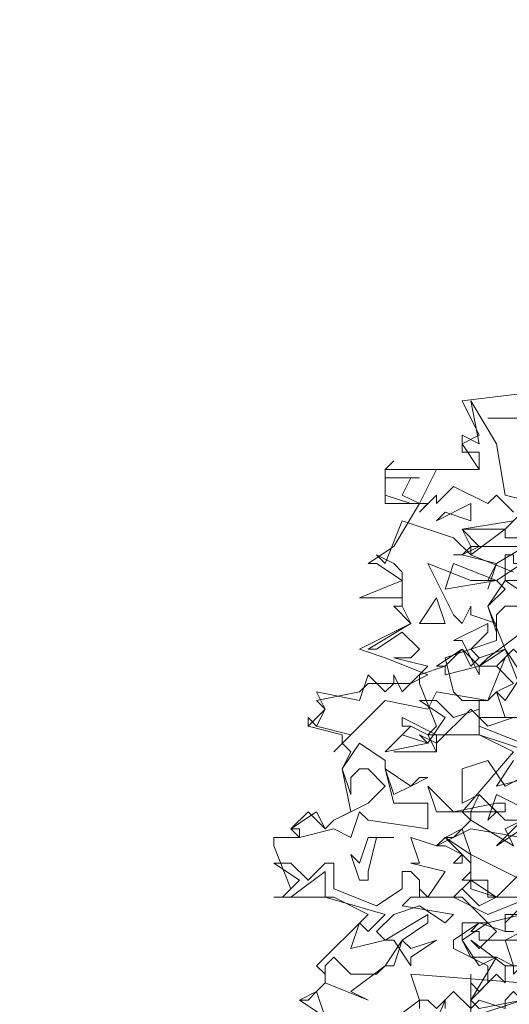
# Model space of a CAD drawing. Header units: millimetres. Extents: x 4234 to 4704, y 1542 to 2004.
# Tile 81 of 256: x 4286.56 to 4292.25, y 1767.75 to 1779.19. Entities that reach past the tile are written whole.
import ezdxf

# ---------------------------------------------------------------- set-up
doc = ezdxf.new("R2010")
doc.units = ezdxf.units.MM
doc.layers.add('BOD', color=40, linetype='Continuous')
doc.layers.add('DIMENSIONS', color=7, linetype='Continuous')
pattern_1 = [(90, (3399.144, -158.445), (-8.980256, 8.980256), [2.38125, -15.57926]), (45, (3399.144, -158.445), (-8.980256, 8.980256), [2.38125, -10.31875]), (135, (3399.144, -158.445), (-8.980256, -8.980256), [2.38125, -10.31875])]

# ---------------------------------------------------------------- blocks, each defined once
blk = doc.blocks.new('A$Cf9015526')
at = {"color": 116, "lineweight": 0, "true_color": 0x136734}
for points in [[(0.5108, 1.3102), (0.5108, 1.3991), (0.533, 1.3768), (0.5552, 1.3991), (0.5552, 1.4435), (0.4664, 1.4879), (0.4664, 1.5101), (0.533, 1.5545), (0.5552, 1.5545), (0.644, 1.5767)], [(0.6662, 1.6211), (0.5552, 1.6211), (0.5552, 1.6655), (0.4886, 1.6655), (0.5108, 1.6877), (0.5108, 1.71), (0.4441, 1.7766), (0.4886, 1.7988), (0.5108, 1.821), (0.4886, 1.8432), (0.6218, 1.9986), (0.533, 2.0431), (0.3997, 2.0431), (0.4219, 2.0653), (0.3775, 2.1763), (0.3775, 2.1985), (0.4441, 2.2207), (0.4219, 2.2207), (0.4886, 2.2651), (0.5108, 2.2207), (0.533, 2.2429), (0.5996, 2.2651), (0.5552, 2.3762), (0.5996, 2.4206), (0.5774, 2.4428), (0.5552, 2.4428), (0.5774, 2.4872), (0.4886, 2.5094), (0.4664, 2.5094), (0.4886, 2.5094), (0.5108, 2.5316), (0.4886, 2.576), (0.6218, 2.5982)], [(0.1332, 1.3102), (0.0666, 1.3546), (0.111, 1.3768), (0.1332, 1.3991), (0.1332, 1.4213), (0.111, 1.4435), (0.2443, 1.5767), (0.1554, 1.6211), (0, 1.6211), (0.0222, 1.6211), (0.0444, 1.6433), (0, 1.7544), (0, 1.7766), (0.0666, 1.7766), (0.0444, 1.7988), (0.0888, 1.8432), (0.1332, 1.7988), (0.1554, 1.821), (0.1999, 1.8432), (0.1777, 1.9542), (0.1999, 1.9986), (0.1777, 2.0209), (0.1777, 2.0431), (0.0888, 2.0653), (0.0888, 2.0875), (0.0888, 2.0653), (0.1332, 2.1097), (0.111, 2.1319), (0.2221, 2.1541), (0.2443, 2.1763), (0.3553, 2.1763), (0.3997, 2.1985), (0.2887, 2.2429), (0.2221, 2.2651), (0.3553, 2.3318), (0.3109, 2.3762), (0.3331, 2.3762), (0.3331, 2.3984), (0.2221, 2.3984), (0.3331, 2.4428), (0.2665, 2.4872), (0.2443, 2.4872), (0.3109, 2.5316), (0.3775, 2.6427), (0.2887, 2.6427), (0.2887, 2.7315), (0.533, 2.7315), (0.4886, 2.7981), (0.533, 2.8203), (0.4886, 2.9091), (0.6662, 2.9314)], [(0.6884, 2.5538), (0.5774, 2.4872), (0.5552, 2.4206), (0.5774, 2.4872), (0.4886, 2.5094), (0.4664, 2.5094), (0.4886, 2.5094), (0.533, 2.5316), (0.4886, 2.576), (0.5996, 2.576), (0.644, 2.6205)], [(0.6218, 2.6205), (0.5774, 2.6649), (0.5552, 2.6427), (0.4664, 2.6871), (0.4219, 2.6427), (0.4219, 2.6649), (0.3775, 2.6205), (0.3997, 2.6427), (0.3553, 2.6427), (0.2887, 2.6649), (0.2887, 2.7315), (0.3109, 2.7537), (0.2887, 2.7315), (0.2887, 2.7093), (0.3775, 2.7093), (0.3553, 2.7093), (0.3331, 2.6649), (0.3775, 2.6427), (0.4219, 2.7315), (0.533, 2.7315), (0.533, 2.7537), (0.533, 2.7759), (0.4886, 2.7759), (0.4886, 2.8203), (0.533, 2.7981), (0.5108, 2.9091), (0.5774, 2.7981), (0.5996, 2.6649), (0.6884, 2.6427)], [(0.3775, 1.1992), (0.4441, 1.3546), (0.4441, 1.3324)], [(0.6884, 2.5316), (0.5108, 2.5316), (0.5108, 2.5094), (0.6218, 2.465)], [(0.644, 2.4872), (0.5774, 2.4428), (0.5108, 2.4428), (0.3997, 2.4872), (0.4664, 2.354), (0.4886, 2.3318), (0.5108, 2.3762), (0.5108, 2.354), (0.5774, 2.3318), (0.5774, 2.2873), (0.4441, 2.2429), (0.4664, 2.1541), (0.4886, 2.1319), (0.5552, 2.1319), (0.5996, 2.2429), (0.5774, 2.2207), (0.6218, 2.1763), (0.5774, 2.1541), (0.5552, 2.1319), (0.4219, 2.1541), (0.3997, 2.1097), (0.2887, 2.1319), (0.1999, 2.0431), (0.1554, 1.9986), (0.1999, 2.0431), (0.111, 2.0653), (0.0888, 2.0875), (0.111, 2.0653), (0.1332, 2.1097), (0.111, 2.1541), (0.2221, 2.1319), (0.2443, 2.1985), (0.2887, 2.1541), (0.3109, 2.1763), (0.3109, 2.1985), (0.3331, 2.1541), (0.3997, 2.2207), (0.3109, 2.2429), (0.3553, 2.2429), (0.3775, 2.2651), (0.3331, 2.3095), (0.2665, 2.2651), (0.2443, 2.2651), (0.3553, 2.3318), (0.3331, 2.3762), (0.3331, 2.3984), (0.3331, 2.465), (0.3109, 2.4872), (0.2665, 2.5094), (0.2887, 2.4872), (0.3331, 2.5982), (0.4664, 2.5538), (0.5108, 2.5094), (0.5996, 2.576), (0.5996, 2.5538), (0.6884, 2.5538)], [(0.6662, 1.932), (0.5774, 1.9098), (0.6218, 1.9764)], [(0.6662, 1.9986), (0.533, 2.0431), (0.533, 2.0875), (0.5108, 2.1097), (0.4219, 2.0209), (0.3775, 2.0431), (0.3997, 2.0209), (0.4441, 2.0875), (0.3775, 2.1319), (0.4219, 2.1319), (0.4664, 2.0875), (0.533, 2.1097), (0.533, 2.1319), (0.533, 2.0653), (0.644, 2.0209)], [(0.644, 1.6877), (0.5774, 1.6211), (0.5108, 1.6655), (0.4664, 1.6211), (0.5552, 1.5767), (0.6662, 1.6211)], [(0.644, 1.5989), (0.5996, 1.5545), (0.5996, 1.5323), (0.6218, 1.5323)], [(0.644, 1.5323), (0.5996, 1.5101), (0.6218, 1.4435), (0.5996, 1.4435), (0.5108, 1.5101), (0.533, 1.4879), (0.5774, 1.5323), (0.4886, 1.6211), (0.3775, 1.6211), (0.3775, 1.6433), (0.3997, 1.6211), (0.4441, 1.6877), (0.3553, 1.71), (0.3775, 1.71), (0.3553, 1.7766), (0.4219, 1.7544), (0.5108, 1.7988), (0.644, 1.7766)], [(0.6662, 1.8432), (0.5774, 1.8876), (0.5552, 1.821), (0.5774, 1.8432), (0.533, 1.8876), (0.4886, 1.8654), (0.4886, 1.9542), (0.5552, 1.9764), (0.5996, 1.9098), (0.6884, 1.9542)], [(0.3109, 1.9986), (0.4219, 1.9986), (0.3109, 1.9986)], [(0.7328, 1.5101), (0.533, 1.5101), (0.533, 1.5323), (0.5108, 1.5323), (0.533, 1.5545), (0.5996, 1.5323), (0.5996, 1.5767), (0.644, 1.5767)], [(0.6884, 1.6211), (0.5552, 1.6211), (0.5552, 1.6655), (0.5108, 1.6655), (0.5108, 1.6877), (0.5108, 1.7322), (0.4441, 1.7766), (0.4664, 1.7766), (0.4886, 1.7988), (0.5108, 1.7322), (0.644, 1.6655)], [(0.1332, 1.3102), (0.0666, 1.3546), (0.0888, 1.3546), (0.111, 1.3768), (0.1332, 1.3102)], [(0.2887, 1.288), (0.3775, 1.3546), (0.3553, 1.4213), (0.644, 1.3991), (0.6884, 1.4657), (0.7328, 1.3991), (0.7328, 1.3546), (0.644, 1.3324), (0.644, 1.3546), (0.6218, 1.3768), (0.5996, 1.3546), (0.5996, 1.3324), (0.533, 1.3546), (0.5108, 1.3324), (0.4664, 1.3768), (0.4219, 1.3324), (0.3997, 1.3546), (0.3775, 1.3546), (0.3775, 1.3324)]]:
    blk.add_lwpolyline(points, dxfattribs=at)
for points in [[(0.755, 2.7759), (0.6662, 2.7093), (0.7328, 2.7981), (0.644, 2.8647), (0.5552, 2.8647), (0.6662, 2.8647)], [(0.4441, 2.6205), (0.4219, 2.5982), (0.5108, 2.6427), (0.5108, 2.5982)], [(0.7328, 2.4872), (0.755, 2.5094), (0.7773, 2.5094), (0.7773, 2.465), (0.6884, 2.4428), (0.5996, 2.4428), (0.5996, 2.5094), (0.6218, 2.5094), (0.6218, 2.4872)], [(0.4441, 2.4206), (0.4664, 2.4872), (0.5774, 2.4428)], [(0.6662, 2.3984), (0.7106, 2.2873), (0.7773, 2.2873), (0.7773, 2.2207), (0.644, 2.2429), (0.6218, 2.2651), (0.5774, 2.2207), (0.533, 2.2207), (0.4441, 2.1985), (0.4441, 2.2207), (0.4886, 2.2651), (0.533, 2.2207), (0.5552, 2.2429), (0.644, 2.3095), (0.6662, 2.3318), (0.644, 2.3762), (0.5996, 2.3762), (0.5774, 2.354), (0.5774, 2.3095), (0.5552, 2.3762), (0.5996, 2.4428)], [(0.3775, 2.3318), (0.4219, 2.3984), (0.4441, 2.3318)], [(0.5108, 2.2651), (0.533, 2.2429), (0.5996, 2.2651), (0.533, 2.2207), (0.533, 2.1985), (0.4886, 2.2873), (0.4664, 2.2873), (0.5552, 2.3318), (0.5552, 2.3095)], [(0.644, 2.1541), (0.5996, 2.2651), (0.644, 2.1985)], [(0.644, 2.1985), (0.644, 2.1097), (0.644, 2.0875), (0.5996, 2.0875), (0.5774, 2.1541), (0.5996, 2.1319), (0.644, 2.1985), (0.6884, 2.1985)], [(0.4219, 1.9986), (0.3997, 2.0431), (0.3553, 2.0653), (0.3331, 2.0653), (0.3331, 2.0875), (0.4219, 2.0431)], [(0.5552, 2.0653), (0.533, 2.0875), (0.6218, 2.0875)], [(0.3997, 2.0209), (0.2887, 1.9986), (0.3553, 2.0653), (0.3331, 2.0431)], [(0.2887, 1.9542), (0.3109, 1.8654), (0.3997, 1.8654), (0.3997, 1.7988), (0.2443, 1.821), (0.2221, 1.8432), (0.1999, 1.7766), (0.1554, 1.7988), (0.0666, 1.7766), (0.0666, 1.7988), (0.0444, 1.7988), (0.111, 1.8432), (0.1332, 1.7988), (0.1554, 1.821), (0.2443, 1.8654), (0.2887, 1.9098), (0.2443, 1.9542), (0.2221, 1.9542), (0.1999, 1.932), (0.1999, 1.8876), (0.1777, 1.9542), (0.2221, 2.0209), (0.2887, 1.9764)], [(0.3775, 1.932), (0.3997, 1.932), (0.3553, 1.9098), (0.3109, 1.8876), (0.2887, 1.9542), (0.3553, 1.9098)], [(0.5774, 1.8654), (0.5996, 1.8654), (0.5996, 1.8432), (0.4219, 1.8432), (0.3997, 1.9098), (0.4664, 1.8432)], [(0.5996, 1.7988), (0.6218, 1.7544), (0.5108, 1.821), (0.5108, 1.8432), (0.533, 1.8876), (0.5996, 1.821), (0.644, 1.821), (0.6662, 1.8654), (0.7106, 1.8654), (0.7328, 1.9098), (0.6884, 1.8432)], [(0.5774, 1.7544), (0.644, 1.821), (0.644, 1.7988)], [(0.2665, 1.7766), (0.2443, 1.6877), (0.2443, 1.6655), (0.2221, 1.6655), (0.1999, 1.7322), (0.2221, 1.71), (0.2443, 1.7766), (0.3109, 1.7766)], [(0.4886, 1.71), (0.4664, 1.71), (0.4886, 1.7322), (0.4441, 1.7544), (0.4219, 1.7544), (0.4441, 1.7766), (0.4886, 1.7322)], [(0.0888, 1.6655), (0.1332, 1.71), (0.1554, 1.71), (0.1554, 1.6433), (0.2665, 1.5989), (0.3331, 1.6433), (0.3331, 1.6877), (0.3553, 1.6877), (0.3775, 1.6655), (0.3775, 1.6211), (0.3553, 1.6211), (0.3331, 1.5989), (0.4664, 1.5767), (0.4441, 1.5545), (0.3775, 1.5989), (0.3109, 1.5767), (0.2665, 1.5323), (0.2887, 1.5101), (0.1999, 1.4879), (0.2221, 1.5545), (0.2443, 1.5323), (0.2887, 1.5767), (0.1332, 1.6211), (0.1332, 1.6655), (0.1332, 1.6877), (0.0444, 1.6211), (0, 1.6211), (0.0222, 1.6211), (0.0666, 1.6655), (0, 1.71), (0.0444, 1.71)], [(0.5774, 1.6211), (0.533, 1.5989), (0.4886, 1.6433), (0.5108, 1.6655), (0.5108, 1.6433)], [(0.3331, 1.5101), (0.3553, 1.4879), (0.4219, 1.5101), (0.3553, 1.4657), (0.3553, 1.4435), (0.3109, 1.5101), (0.2887, 1.5101), (0.3997, 1.5767), (0.3997, 1.5545)], [(0.4886, 1.5101), (0.5108, 1.4657), (0.5774, 1.4657), (0.533, 1.4435), (0.4886, 1.5101), (0.4886, 1.5545), (0.5552, 1.5545)], [(0.1999, 1.3768), (0.2443, 1.3546), (0.1332, 1.3991), (0.1332, 1.4213), (0.1332, 1.4435), (0.1554, 1.4657), (0.1999, 1.4213), (0.2665, 1.4213), (0.2887, 1.4435), (0.3109, 1.4435), (0.3331, 1.5101), (0.2887, 1.4435)], [(0.644, 1.4435), (0.6218, 1.4213), (0.6218, 1.4435), (0.5996, 1.4435), (0.5996, 1.3991), (0.5774, 1.4213), (0.5108, 1.3546), (0.533, 1.3324), (0.644, 1.3546), (0.5108, 1.3102), (0.5108, 1.4213), (0.5108, 1.3991), (0.5108, 1.3768), (0.5108, 1.3546), (0.5774, 1.4657), (0.6218, 1.4435)]]:
    blk.add_lwpolyline(points, close=True, dxfattribs=at)

msp = doc.modelspace()

# ---------------------------------------------------------------- hatches: boundary and pattern name
at = {"layer": 'DIMENSIONS'}
h = msp.add_hatch(dxfattribs=at)
h.set_pattern_fill('GRASS', color=256, scale=0.5)
h.set_pattern_definition(pattern_1)
h.paths.add_polyline_path([(4417.642, 1844.325), (4423.295, 1838.251), (4434.997, 1847.63), (4469.633, 1855.411), (4513.149, 1877.657), (4531.91, 1892.866), (4546.887, 1910.457), (4556.576, 1922.748), (4577.553, 1933.381), (4592.745, 1936.647), (4614.987, 1937.27), (4624.025, 1937.27), (4633.352, 1938.711), (4636.398, 1940.231), (4631.843, 1952.387, 0.161807)])
h.paths.add_polyline_path([(4631.843, 1952.387), (4629.875, 1957.638), (4629.402, 1957.362), (4621.324, 1958.355), (4615.855, 1959.613), (4597.306, 1970.684), (4571.563, 1964.436), (4571.563, 1952.35), (4556.657, 1951.293), (4533.205, 1949.701), (4514.014, 1931.759), (4500.094, 1928.388), (4467.514, 1910.265), (4457.649, 1889.768), (4440.095, 1876.858), (4418.61, 1858.458), (4410.164, 1852.361), (4417.642, 1844.325, -0.161807)])
h.paths.add_polyline_path([(4548.079, 1916.6), (4552.857, 1929.938), (4546.693, 1932.146), (4541.915, 1918.808)], flags=24)
h.paths.add_polyline_path([(4503.056, 1883.274), (4507.833, 1896.612), (4501.67, 1898.82), (4496.892, 1885.482)], flags=24)
h.paths.add_polyline_path([(4451.737, 1857.409), (4456.514, 1870.747), (4450.351, 1872.954), (4445.573, 1859.617)], flags=24)
h.paths.add_polyline_path([(4412.993, 1854.337), (4417.077, 1849.949), (4419.339, 1852.055), (4415.256, 1856.442)], flags=24)
h.paths.add_polyline_path([(4596.347, 1950.181), (4601.125, 1963.518), (4594.961, 1965.726), (4590.184, 1952.389)], flags=24)
h.paths.add_polyline_path([(4509.799, 1914.44), (4520.772, 1919.976), (4517.122, 1927.21), (4506.149, 1921.675)], flags=24)
h.paths.add_polyline_path([(4321.655, 1898.427), (4326.034, 1896.392), (4327.337, 1899.195), (4322.958, 1901.23)], flags=9)
h.paths.add_polyline_path([(4333.436, 1891.996), (4338.276, 1888.46), (4340.1, 1890.956), (4335.26, 1894.492)], flags=9)
h.paths.add_polyline_path([(4351.195, 1875.643), (4355.521, 1871.494), (4357.661, 1873.726), (4353.334, 1877.874)], flags=9)
h.paths.add_polyline_path([(4373.922, 1853.781), (4378.272, 1849.657), (4380.399, 1851.901), (4376.049, 1856.024)], flags=9)
h.paths.add_polyline_path([(4389.205, 1846.109), (4392.546, 1849.595), (4390.314, 1851.734), (4386.973, 1848.248)], flags=9)
h.paths.add_polyline_path([(4407.974, 1825.893), (4411.638, 1829.038), (4409.624, 1831.383), (4405.961, 1828.238)], flags=9)
h.paths.add_polyline_path([(4405.697, 1823.188), (4408.835, 1819.518), (4411.185, 1821.527), (4408.046, 1825.197)], flags=9)
h.paths.add_polyline_path([(4412.076, 1813.536), (4414.857, 1808.226), (4417.596, 1809.66), (4414.815, 1814.97)], flags=9)
h.paths.add_polyline_path([(4306.063, 1735.531), (4308.37, 1742.308), (4305.444, 1743.304), (4303.137, 1736.527)], flags=9)
h.paths.add_polyline_path([(4289.124, 1902.077), (4295.062, 1902.894), (4294.64, 1905.956), (4288.702, 1905.139)], flags=9)
h.paths.add_polyline_path([(4305.67, 1902.469), (4311.525, 1901.187), (4312.186, 1904.206), (4306.331, 1905.488)], flags=9)
h.paths.add_polyline_path([(4434.212, 1813.221), (4438.6, 1817.304), (4436.494, 1819.567), (4432.106, 1815.483)], flags=9)
h.paths.add_polyline_path([(4381.102, 1865.727), (4385.185, 1861.34), (4387.448, 1863.446), (4383.365, 1867.833)], flags=9)
h.paths.add_polyline_path([(4421.978, 1821.805), (4426.062, 1817.417), (4428.324, 1819.523), (4424.241, 1823.911)], flags=9)
h.paths.add_polyline_path([(4410.395, 1823.868), (4413.93, 1827.157), (4411.824, 1829.42), (4408.289, 1826.131)], flags=9)
h.paths.add_polyline_path([(4387.391, 1817.486), (4392.169, 1830.823), (4386.005, 1833.031), (4381.227, 1819.694)], flags=9)
h.paths.add_polyline_path([(4347.973, 1750.06), (4352.75, 1763.397), (4346.587, 1765.605), (4341.809, 1752.268)], flags=9)
h.paths.add_polyline_path([(4341.432, 1678.315), (4346.21, 1691.652), (4340.046, 1693.86), (4335.269, 1680.523)], flags=9)
h.paths.add_polyline_path([(4323.367, 1583.702), (4328.145, 1597.039), (4321.981, 1599.247), (4317.204, 1585.909)], flags=9)
h.paths.add_polyline_path([(4335.365, 1700.446), (4339.979, 1713.328), (4330.825, 1716.607), (4326.211, 1703.726)], flags=9)
h.paths.add_polyline_path([(4396.179, 1839.031), (4404.655, 1830.211), (4406.861, 1832.33), (4398.385, 1841.151)], flags=9)
h.paths.add_polyline_path([(4396.433, 1860.296), (4402.629, 1853.776), (4403.712, 1854.806), (4397.517, 1861.325)], flags=9)
h.paths.add_polyline_path([(4349.014, 1900.377), (4363.585, 1891.161), (4365.102, 1893.559), (4350.531, 1902.776)], flags=9)
h.paths.add_polyline_path([(4438.666, 1769.752), (4437.611, 1764.115), (4441.328, 1763.419), (4442.383, 1769.056)], flags=9)
h.paths.add_polyline_path([(4432.339, 1775.082), (4431.592, 1769.395), (4435.341, 1768.902), (4436.089, 1774.588)], flags=9)
h.paths.add_polyline_path([(4446.576, 1765.01), (4445.473, 1759.382), (4449.184, 1758.654), (4450.287, 1764.282)], flags=9)
h.paths.add_polyline_path([(4333.28, 1902.136), (4338.08, 1900.158), (4339.521, 1903.654), (4334.722, 1905.632)], flags=9)
h.paths.add_polyline_path([(4335.517, 1907.037), (4340.858, 1904.947), (4342.235, 1908.469), (4336.895, 1910.559)], flags=9)
h.paths.add_polyline_path([(4338.313, 1912.555), (4343.753, 1910.74), (4344.95, 1914.327), (4339.509, 1916.142)], flags=9)
h.paths.add_polyline_path([(4390.585, 1863.01), (4393.613, 1859.818), (4396.592, 1862.643), (4393.563, 1865.836)], flags=9)
h.paths.add_polyline_path([(4431.119, 1819.228), (4434.15, 1816.033), (4437.129, 1818.858), (4434.097, 1822.054)], flags=9)
h.paths.add_polyline_path([(4421.135, 1830.165), (4424.164, 1826.973), (4427.142, 1829.798), (4424.114, 1832.991)], flags=9)
h.paths.add_polyline_path([(4410.884, 1841.214), (4413.913, 1838.022), (4416.891, 1840.847), (4413.863, 1844.04)], flags=9)
h.paths.add_polyline_path([(4400.588, 1852.195), (4403.617, 1849.002), (4406.596, 1851.828), (4403.567, 1855.02)], flags=9)
h.paths.add_polyline_path([(4378.865, 1874.762), (4381.896, 1871.566), (4384.875, 1874.392), (4381.843, 1877.588)], flags=9)
h = msp.add_hatch(dxfattribs=at)
h.set_pattern_fill('GRASS', color=256, scale=0.5)
h.set_pattern_definition(pattern_1)
h.paths.add_polyline_path([(4408.862, 1832.2), (4393.775, 1848.471), (4381.611, 1830.922), (4363.601, 1808.702), (4358.367, 1803.397), (4341.885, 1775.147), (4339.648, 1751.088), (4324.492, 1725.327), (4322.615, 1687.402), (4321.49, 1659.197), (4314.617, 1611.703), (4291.924, 1588.609), (4316.189, 1573.325, -0.136079)])
h.paths.add_polyline_path([(4392.753, 1820.406), (4397.531, 1833.743), (4391.367, 1835.951), (4386.589, 1822.614)], flags=24)
h.paths.add_polyline_path([(4353.335, 1752.98), (4358.112, 1766.317), (4351.949, 1768.525), (4347.171, 1755.188)], flags=24)
h.paths.add_polyline_path([(4340.727, 1703.367), (4345.341, 1716.248), (4336.187, 1719.527), (4331.573, 1706.646)], flags=24)
h = msp.add_hatch(dxfattribs=at)
h.set_pattern_fill('GRASS', color=256, scale=0.5)
h.set_pattern_definition(pattern_1)
h.paths.add_polyline_path([(4310.827, 1570.405, -0.136079), (4403.5, 1829.279), (4388.413, 1845.551), (4376.249, 1828.002), (4358.239, 1805.782), (4353.005, 1800.476), (4336.523, 1772.227), (4334.286, 1748.168), (4319.13, 1722.407), (4317.253, 1684.482), (4316.128, 1656.277), (4309.255, 1608.783), (4286.562, 1585.689)])
h.paths.add_polyline_path([(4386.925, 1816.184), (4392.635, 1832.125), (4386.471, 1834.333), (4380.761, 1818.392)], flags=24)
h.paths.add_polyline_path([(4335.454, 1700.695), (4339.956, 1713.262), (4330.801, 1716.541), (4326.3, 1703.974)], flags=24)

# ---------------------------------------------------------------- block references
at = {"layer": 'BOD'}
for xscale, yscale, zscale in [(4.480026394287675, 4.480026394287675, 4.480026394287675), (4.480026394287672, 4.480026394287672, 4.480026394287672)]:
    msp.add_blockref('A$Cf9015526', (4289.514, 1761.729, 480.917), dxfattribs=dict(at, xscale=xscale, yscale=yscale, zscale=zscale))

doc.saveas('drawing.dxf')
